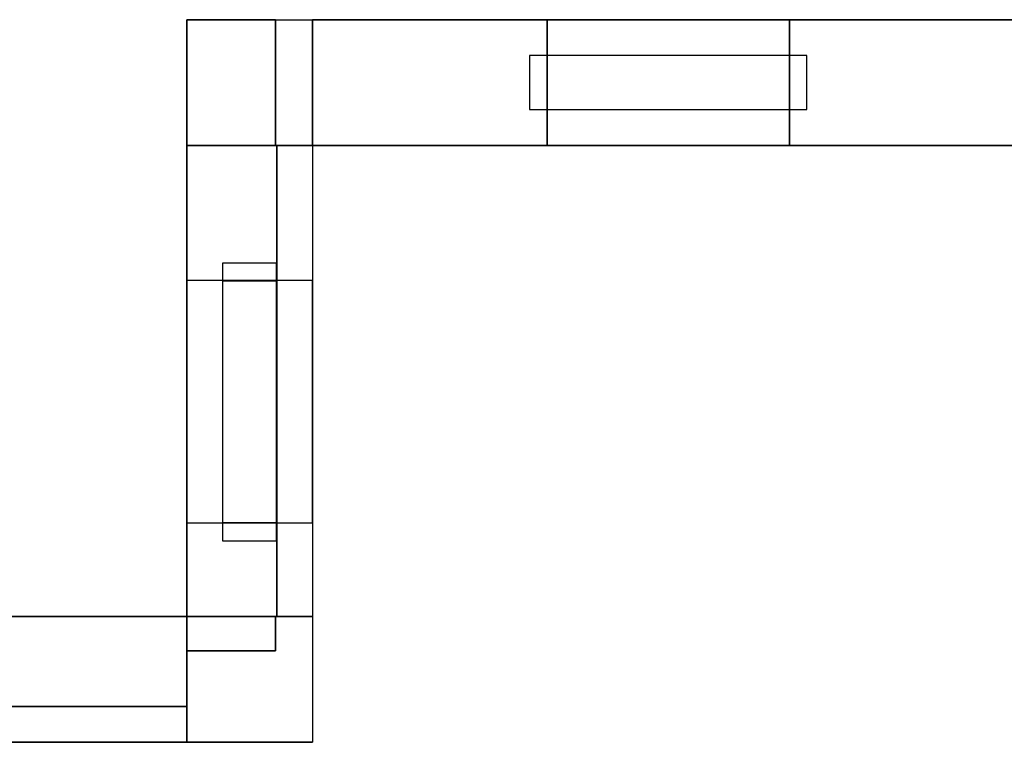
# Model space of a CAD drawing. Header units: millimetres. Extents: x -35 to 33166, y -35 to 31591.
# Tile 11 of 36: x 10962 to 13747, y -35 to 2009. Entities that reach past the tile are written whole.
import ezdxf

# ---------------------------------------------------------------- set-up
doc = ezdxf.new("R2010")
doc.units = ezdxf.units.MM
doc.header["$LTSCALE"] = 25.4
doc.layers.get('0').update_dxf_attribs({"true_color": 0xffffff})
for name, color, linetype, true_color in [('end caps & lintels', 7, 'Continuous', 0xffa500), ('Walls - L1', 7, 'Continuous', 0xb4b464), ('Walls - L2', 7, 'Continuous', 0x64ff64)]:
    doc.layers.add(name, color=color, linetype=linetype, true_color=true_color)

# ---------------------------------------------------------------- blocks, each defined once
blk = doc.blocks.new('GF-WG17_LeftCap_6in_#1')
for p, q in [((0, 152.4), (0, 0)), ((50, 152.4), (0, 152.4)), ((50, 152.4, 457.2), (0, 152.4, 457.2)), ((0, 152.4, 457.2), (0, 0, 457.2)), ((0, 152.4), (0, 152.4, 457.2)), ((50, 0), (50, 152.4)), ((50, 0, 457.2), (50, 152.4, 457.2)), ((50, 152.4), (50, 152.4, 457.2)), ((0, 0), (50, 0)), ((0, 0, 457.2), (50, 0, 457.2)), ((0, 0), (0, 0, 457.2)), ((50, 0), (50, 0, 457.2))]:
    blk.add_line(p, q)
blk = doc.blocks.new('GF-WG17_LeftCap_6in_#2')
for p, q in [((0, 152.4), (0, 0)), ((50, 152.4), (0, 152.4)), ((50, 152.4, 457.2), (0, 152.4, 457.2)), ((0, 152.4, 457.2), (0, 0, 457.2)), ((0, 152.4), (0, 152.4, 457.2)), ((50, 0), (50, 152.4)), ((50, 0, 457.2), (50, 152.4, 457.2)), ((50, 152.4), (50, 152.4, 457.2)), ((0, 0), (50, 0)), ((0, 0, 457.2), (50, 0, 457.2)), ((0, 0), (0, 0, 457.2)), ((50, 0), (50, 0, 457.2))]:
    blk.add_line(p, q)
blk = doc.blocks.new('GF-WG17_LeftCap_6in_#3')
for p, q in [((0, 152.4), (0, 0)), ((50, 152.4), (0, 152.4)), ((50, 152.4, 457.2), (0, 152.4, 457.2)), ((0, 152.4, 457.2), (0, 0, 457.2)), ((0, 152.4), (0, 152.4, 457.2)), ((50, 0), (50, 152.4)), ((50, 0, 457.2), (50, 152.4, 457.2)), ((50, 152.4), (50, 152.4, 457.2)), ((0, 0), (50, 0)), ((0, 0, 457.2), (50, 0, 457.2)), ((0, 0), (0, 0, 457.2)), ((50, 0), (50, 0, 457.2))]:
    blk.add_line(p, q)
blk = doc.blocks.new('GF-WG17_LeftCap_6in_#4')
for p, q in [((0, 152.4), (0, 0)), ((50, 152.4), (0, 152.4)), ((50, 152.4, 457.2), (0, 152.4, 457.2)), ((0, 152.4, 457.2), (0, 0, 457.2)), ((0, 152.4), (0, 152.4, 457.2)), ((50, 0), (50, 152.4)), ((50, 0, 457.2), (50, 152.4, 457.2)), ((50, 152.4), (50, 152.4, 457.2)), ((0, 0), (50, 0)), ((0, 0, 457.2), (50, 0, 457.2)), ((0, 0), (0, 0, 457.2)), ((50, 0), (50, 0, 457.2))]:
    blk.add_line(p, q)
blk = doc.blocks.new('GF-WG17_LeftCap_6in_#5')
for p, q in [((0, 152.4), (0, 0)), ((50, 152.4), (0, 152.4)), ((50, 152.4, 271.2), (0, 152.4, 271.2)), ((0, 152.4, 271.2), (0, 0, 271.2)), ((0, 152.4), (0, 152.4, 271.2)), ((50, 0), (50, 152.4)), ((50, 0, 271.2), (50, 152.4, 271.2)), ((50, 152.4), (50, 152.4, 271.2)), ((0, 0), (50, 0)), ((0, 0, 271.2), (50, 0, 271.2)), ((0, 0), (0, 0, 271.2)), ((50, 0), (50, 0, 271.2))]:
    blk.add_line(p, q)
blk = doc.blocks.new('GF-WG17_RightCap_6in_#1')
for p, q in [((0, 152.4), (0, 0)), ((50, 152.4), (0, 152.4)), ((50, 152.4, 457.2), (0, 152.4, 457.2)), ((0, 152.4, 457.2), (0, 0, 457.2)), ((0, 152.4), (0, 152.4, 457.2)), ((50, 0), (50, 152.4)), ((50, 0, 457.2), (50, 152.4, 457.2)), ((50, 152.4), (50, 152.4, 457.2)), ((0, 0), (50, 0)), ((0, 0, 457.2), (50, 0, 457.2)), ((0, 0), (0, 0, 457.2)), ((50, 0), (50, 0, 457.2))]:
    blk.add_line(p, q)
blk = doc.blocks.new('GF-WG17_RightCap_6in_#2')
for p, q in [((0, 152.4), (0, 0)), ((50, 152.4), (0, 152.4)), ((50, 152.4, 457.2), (0, 152.4, 457.2)), ((0, 152.4, 457.2), (0, 0, 457.2)), ((0, 152.4), (0, 152.4, 457.2)), ((50, 0), (50, 152.4)), ((50, 0, 457.2), (50, 152.4, 457.2)), ((50, 152.4), (50, 152.4, 457.2)), ((0, 0), (50, 0)), ((0, 0, 457.2), (50, 0, 457.2)), ((0, 0), (0, 0, 457.2)), ((50, 0), (50, 0, 457.2))]:
    blk.add_line(p, q)
blk = doc.blocks.new('GF-WG17_RightCap_6in_#3')
for p, q in [((0, 152.4), (0, 0)), ((50, 152.4), (0, 152.4)), ((50, 152.4, 457.2), (0, 152.4, 457.2)), ((0, 152.4, 457.2), (0, 0, 457.2)), ((0, 152.4), (0, 152.4, 457.2)), ((50, 0), (50, 152.4)), ((50, 0, 457.2), (50, 152.4, 457.2)), ((50, 152.4), (50, 152.4, 457.2)), ((0, 0), (50, 0)), ((0, 0, 457.2), (50, 0, 457.2)), ((0, 0), (0, 0, 457.2)), ((50, 0), (50, 0, 457.2))]:
    blk.add_line(p, q)
blk = doc.blocks.new('GF-WG17_RightCap_6in_#4')
for p, q in [((0, 152.4), (0, 0)), ((50, 152.4), (0, 152.4)), ((50, 152.4, 457.2), (0, 152.4, 457.2)), ((0, 152.4, 457.2), (0, 0, 457.2)), ((0, 152.4), (0, 152.4, 457.2)), ((50, 0), (50, 152.4)), ((50, 0, 457.2), (50, 152.4, 457.2)), ((50, 152.4), (50, 152.4, 457.2)), ((0, 0), (50, 0)), ((0, 0, 457.2), (50, 0, 457.2)), ((0, 0), (0, 0, 457.2)), ((50, 0), (50, 0, 457.2))]:
    blk.add_line(p, q)
blk = doc.blocks.new('GF-WG17_RightCap_6in_#5')
for p, q in [((0, 152.4), (0, 0)), ((50, 152.4), (0, 152.4)), ((50, 152.4, 271.2), (0, 152.4, 271.2)), ((0, 152.4, 271.2), (0, 0, 271.2)), ((0, 152.4), (0, 152.4, 271.2)), ((50, 0), (50, 152.4)), ((50, 0, 271.2), (50, 152.4, 271.2)), ((50, 152.4), (50, 152.4, 271.2)), ((0, 0), (50, 0)), ((0, 0, 271.2), (50, 0, 271.2)), ((0, 0), (0, 0, 271.2)), ((50, 0), (50, 0, 271.2))]:
    blk.add_line(p, q)
blk = doc.blocks.new('GF-WG17_HeadLintel_6in_#1')
for p, q in [((0, 152.4), (0, 0)), ((785, 152.4), (0, 152.4)), ((785, 152.4, 63), (0, 152.4, 63)), ((0, 152.4, 63), (0, 0, 63)), ((0, 152.4), (0, 152.4, 63)), ((785, 0), (785, 152.4)), ((785, 0, 63), (785, 152.4, 63)), ((785, 152.4), (785, 152.4, 63)), ((0, 0), (785, 0)), ((0, 0, 63), (785, 0, 63)), ((0, 0), (0, 0, 63)), ((785, 0), (785, 0, 63))]:
    blk.add_line(p, q)
blk = doc.blocks.new('GF-WG17_SillLintel_6in_#1')
for p, q in [((0, 152.4), (0, 0)), ((785, 152.4), (0, 152.4)), ((785, 152.4, 63), (0, 152.4, 63)), ((0, 152.4, 63), (0, 0, 63)), ((0, 152.4), (0, 152.4, 63)), ((785, 0), (785, 152.4)), ((785, 0, 63), (785, 152.4, 63)), ((785, 152.4), (785, 152.4, 63)), ((0, 0), (785, 0)), ((0, 0, 63), (785, 0, 63)), ((0, 0), (0, 0, 63)), ((785, 0), (785, 0, 63))]:
    blk.add_line(p, q)
blk = doc.blocks.new('GF-WG18_LeftCap_6in_#1')
for p, q in [((0, 152.4), (0, 0)), ((50, 152.4), (0, 152.4)), ((50, 152.4, 457.2), (0, 152.4, 457.2)), ((0, 152.4, 457.2), (0, 0, 457.2)), ((0, 152.4), (0, 152.4, 457.2)), ((50, 0), (50, 152.4)), ((50, 0, 457.2), (50, 152.4, 457.2)), ((50, 152.4), (50, 152.4, 457.2)), ((0, 0), (50, 0)), ((0, 0, 457.2), (50, 0, 457.2)), ((0, 0), (0, 0, 457.2)), ((50, 0), (50, 0, 457.2))]:
    blk.add_line(p, q)
blk = doc.blocks.new('GF-WG18_LeftCap_6in_#2')
for p, q in [((0, 152.4), (0, 0)), ((50, 152.4), (0, 152.4)), ((50, 152.4, 457.2), (0, 152.4, 457.2)), ((0, 152.4, 457.2), (0, 0, 457.2)), ((0, 152.4), (0, 152.4, 457.2)), ((50, 0), (50, 152.4)), ((50, 0, 457.2), (50, 152.4, 457.2)), ((50, 152.4), (50, 152.4, 457.2)), ((0, 0), (50, 0)), ((0, 0, 457.2), (50, 0, 457.2)), ((0, 0), (0, 0, 457.2)), ((50, 0), (50, 0, 457.2))]:
    blk.add_line(p, q)
blk = doc.blocks.new('GF-WG18_LeftCap_6in_#3')
for p, q in [((0, 152.4), (0, 0)), ((50, 152.4), (0, 152.4)), ((50, 152.4, 457.2), (0, 152.4, 457.2)), ((0, 152.4, 457.2), (0, 0, 457.2)), ((0, 152.4), (0, 152.4, 457.2)), ((50, 0), (50, 152.4)), ((50, 0, 457.2), (50, 152.4, 457.2)), ((50, 152.4), (50, 152.4, 457.2)), ((0, 0), (50, 0)), ((0, 0, 457.2), (50, 0, 457.2)), ((0, 0), (0, 0, 457.2)), ((50, 0), (50, 0, 457.2))]:
    blk.add_line(p, q)
blk = doc.blocks.new('GF-WG18_LeftCap_6in_#4')
for p, q in [((0, 152.4), (0, 0)), ((50, 152.4), (0, 152.4)), ((50, 152.4, 457.2), (0, 152.4, 457.2)), ((0, 152.4, 457.2), (0, 0, 457.2)), ((0, 152.4), (0, 152.4, 457.2)), ((50, 0), (50, 152.4)), ((50, 0, 457.2), (50, 152.4, 457.2)), ((50, 152.4), (50, 152.4, 457.2)), ((0, 0), (50, 0)), ((0, 0, 457.2), (50, 0, 457.2)), ((0, 0), (0, 0, 457.2)), ((50, 0), (50, 0, 457.2))]:
    blk.add_line(p, q)
blk = doc.blocks.new('GF-WG18_LeftCap_6in_#5')
for p, q in [((0, 152.4), (0, 0)), ((50, 152.4), (0, 152.4)), ((50, 152.4, 271.2), (0, 152.4, 271.2)), ((0, 152.4, 271.2), (0, 0, 271.2)), ((0, 152.4), (0, 152.4, 271.2)), ((50, 0), (50, 152.4)), ((50, 0, 271.2), (50, 152.4, 271.2)), ((50, 152.4), (50, 152.4, 271.2)), ((0, 0), (50, 0)), ((0, 0, 271.2), (50, 0, 271.2)), ((0, 0), (0, 0, 271.2)), ((50, 0), (50, 0, 271.2))]:
    blk.add_line(p, q)
blk = doc.blocks.new('GF-WG18_RightCap_6in_#1')
for p, q in [((0, 152.4), (0, 0)), ((50, 152.4), (0, 152.4)), ((50, 152.4, 457.2), (0, 152.4, 457.2)), ((0, 152.4, 457.2), (0, 0, 457.2)), ((0, 152.4), (0, 152.4, 457.2)), ((50, 0), (50, 152.4)), ((50, 0, 457.2), (50, 152.4, 457.2)), ((50, 152.4), (50, 152.4, 457.2)), ((0, 0), (50, 0)), ((0, 0, 457.2), (50, 0, 457.2)), ((0, 0), (0, 0, 457.2)), ((50, 0), (50, 0, 457.2))]:
    blk.add_line(p, q)
blk = doc.blocks.new('GF-WG18_RightCap_6in_#2')
for p, q in [((0, 152.4), (0, 0)), ((50, 152.4), (0, 152.4)), ((50, 152.4, 457.2), (0, 152.4, 457.2)), ((0, 152.4, 457.2), (0, 0, 457.2)), ((0, 152.4), (0, 152.4, 457.2)), ((50, 0), (50, 152.4)), ((50, 0, 457.2), (50, 152.4, 457.2)), ((50, 152.4), (50, 152.4, 457.2)), ((0, 0), (50, 0)), ((0, 0, 457.2), (50, 0, 457.2)), ((0, 0), (0, 0, 457.2)), ((50, 0), (50, 0, 457.2))]:
    blk.add_line(p, q)
blk = doc.blocks.new('GF-WG18_RightCap_6in_#3')
for p, q in [((0, 152.4), (0, 0)), ((50, 152.4), (0, 152.4)), ((50, 152.4, 457.2), (0, 152.4, 457.2)), ((0, 152.4, 457.2), (0, 0, 457.2)), ((0, 152.4), (0, 152.4, 457.2)), ((50, 0), (50, 152.4)), ((50, 0, 457.2), (50, 152.4, 457.2)), ((50, 152.4), (50, 152.4, 457.2)), ((0, 0), (50, 0)), ((0, 0, 457.2), (50, 0, 457.2)), ((0, 0), (0, 0, 457.2)), ((50, 0), (50, 0, 457.2))]:
    blk.add_line(p, q)
blk = doc.blocks.new('GF-WG18_RightCap_6in_#4')
for p, q in [((0, 152.4), (0, 0)), ((50, 152.4), (0, 152.4)), ((50, 152.4, 457.2), (0, 152.4, 457.2)), ((0, 152.4, 457.2), (0, 0, 457.2)), ((0, 152.4), (0, 152.4, 457.2)), ((50, 0), (50, 152.4)), ((50, 0, 457.2), (50, 152.4, 457.2)), ((50, 152.4), (50, 152.4, 457.2)), ((0, 0), (50, 0)), ((0, 0, 457.2), (50, 0, 457.2)), ((0, 0), (0, 0, 457.2)), ((50, 0), (50, 0, 457.2))]:
    blk.add_line(p, q)
blk = doc.blocks.new('GF-WG18_RightCap_6in_#5')
for p, q in [((0, 152.4), (0, 0)), ((50, 152.4), (0, 152.4)), ((50, 152.4, 271.2), (0, 152.4, 271.2)), ((0, 152.4, 271.2), (0, 0, 271.2)), ((0, 152.4), (0, 152.4, 271.2)), ((50, 0), (50, 152.4)), ((50, 0, 271.2), (50, 152.4, 271.2)), ((50, 152.4), (50, 152.4, 271.2)), ((0, 0), (50, 0)), ((0, 0, 271.2), (50, 0, 271.2)), ((0, 0), (0, 0, 271.2)), ((50, 0), (50, 0, 271.2))]:
    blk.add_line(p, q)
blk = doc.blocks.new('GF-WG18_HeadLintel_6in_#1')
for p, q in [((0, 152.4), (0, 0)), ((785, 152.4), (0, 152.4)), ((785, 152.4, 63), (0, 152.4, 63)), ((0, 152.4, 63), (0, 0, 63)), ((0, 152.4), (0, 152.4, 63)), ((785, 0), (785, 152.4)), ((785, 0, 63), (785, 152.4, 63)), ((785, 152.4), (785, 152.4, 63)), ((0, 0), (785, 0)), ((0, 0, 63), (785, 0, 63)), ((0, 0), (0, 0, 63)), ((785, 0), (785, 0, 63))]:
    blk.add_line(p, q)
blk = doc.blocks.new('GF-WG18_SillLintel_6in_#1')
for p, q in [((0, 152.4), (0, 0)), ((785, 152.4), (0, 152.4)), ((785, 152.4, 63), (0, 152.4, 63)), ((0, 152.4, 63), (0, 0, 63)), ((0, 152.4), (0, 152.4, 63)), ((785, 0), (785, 152.4)), ((785, 0, 63), (785, 152.4, 63)), ((785, 152.4), (785, 152.4, 63)), ((0, 0), (785, 0)), ((0, 0, 63), (785, 0, 63)), ((0, 0), (0, 0, 63)), ((785, 0), (785, 0, 63))]:
    blk.add_line(p, q)
blk = doc.blocks.new('FF-WF19_LeftCap_6in_#1')
for p, q in [((0, 152.4), (0, 0)), ((50, 152.4), (0, 152.4)), ((50, 152.4, 457.2), (0, 152.4, 457.2)), ((0, 152.4, 457.2), (0, 0, 457.2)), ((0, 152.4), (0, 152.4, 457.2)), ((50, 0), (50, 152.4)), ((50, 0, 457.2), (50, 152.4, 457.2)), ((50, 152.4), (50, 152.4, 457.2)), ((0, 0), (50, 0)), ((0, 0, 457.2), (50, 0, 457.2)), ((0, 0), (0, 0, 457.2)), ((50, 0), (50, 0, 457.2))]:
    blk.add_line(p, q)
blk = doc.blocks.new('FF-WF19_LeftCap_6in_#2')
for p, q in [((0, 152.4), (0, 0)), ((50, 152.4), (0, 152.4)), ((50, 152.4, 457.2), (0, 152.4, 457.2)), ((0, 152.4, 457.2), (0, 0, 457.2)), ((0, 152.4), (0, 152.4, 457.2)), ((50, 0), (50, 152.4)), ((50, 0, 457.2), (50, 152.4, 457.2)), ((50, 152.4), (50, 152.4, 457.2)), ((0, 0), (50, 0)), ((0, 0, 457.2), (50, 0, 457.2)), ((0, 0), (0, 0, 457.2)), ((50, 0), (50, 0, 457.2))]:
    blk.add_line(p, q)
blk = doc.blocks.new('FF-WF19_LeftCap_6in_#3')
for p, q in [((0, 152.4), (0, 0)), ((50, 152.4), (0, 152.4)), ((50, 152.4, 360.6), (0, 152.4, 360.6)), ((0, 152.4, 360.6), (0, 0, 360.6)), ((0, 152.4), (0, 152.4, 360.6)), ((50, 0), (50, 152.4)), ((50, 0, 360.6), (50, 152.4, 360.6)), ((50, 152.4), (50, 152.4, 360.6)), ((0, 0), (50, 0)), ((0, 0, 360.6), (50, 0, 360.6)), ((0, 0), (0, 0, 360.6)), ((50, 0), (50, 0, 360.6))]:
    blk.add_line(p, q)
blk = doc.blocks.new('FF-WF19_RightCap_6in_#1')
for p, q in [((0, 152.4), (0, 0)), ((50, 152.4), (0, 152.4)), ((50, 152.4, 457.2), (0, 152.4, 457.2)), ((0, 152.4, 457.2), (0, 0, 457.2)), ((0, 152.4), (0, 152.4, 457.2)), ((50, 0), (50, 152.4)), ((50, 0, 457.2), (50, 152.4, 457.2)), ((50, 152.4), (50, 152.4, 457.2)), ((0, 0), (50, 0)), ((0, 0, 457.2), (50, 0, 457.2)), ((0, 0), (0, 0, 457.2)), ((50, 0), (50, 0, 457.2))]:
    blk.add_line(p, q)
blk = doc.blocks.new('FF-WF19_RightCap_6in_#2')
for p, q in [((0, 152.4), (0, 0)), ((50, 152.4), (0, 152.4)), ((50, 152.4, 457.2), (0, 152.4, 457.2)), ((0, 152.4, 457.2), (0, 0, 457.2)), ((0, 152.4), (0, 152.4, 457.2)), ((50, 0), (50, 152.4)), ((50, 0, 457.2), (50, 152.4, 457.2)), ((50, 152.4), (50, 152.4, 457.2)), ((0, 0), (50, 0)), ((0, 0, 457.2), (50, 0, 457.2)), ((0, 0), (0, 0, 457.2)), ((50, 0), (50, 0, 457.2))]:
    blk.add_line(p, q)
blk = doc.blocks.new('FF-WF19_RightCap_6in_#3')
for p, q in [((0, 152.4), (0, 0)), ((50, 152.4), (0, 152.4)), ((50, 152.4, 360.6), (0, 152.4, 360.6)), ((0, 152.4, 360.6), (0, 0, 360.6)), ((0, 152.4), (0, 152.4, 360.6)), ((50, 0), (50, 152.4)), ((50, 0, 360.6), (50, 152.4, 360.6)), ((50, 152.4), (50, 152.4, 360.6)), ((0, 0), (50, 0)), ((0, 0, 360.6), (50, 0, 360.6)), ((0, 0), (0, 0, 360.6)), ((50, 0), (50, 0, 360.6))]:
    blk.add_line(p, q)
blk = doc.blocks.new('FF-WF19_HeadLintel_6in_#1')
for p, q in [((0, 152.4), (0, 0)), ((785, 152.4), (0, 152.4)), ((785, 152.4, 63), (0, 152.4, 63)), ((0, 152.4, 63), (0, 0, 63)), ((0, 152.4), (0, 152.4, 63)), ((785, 0), (785, 152.4)), ((785, 0, 63), (785, 152.4, 63)), ((785, 152.4), (785, 152.4, 63)), ((0, 0), (785, 0)), ((0, 0, 63), (785, 0, 63)), ((0, 0), (0, 0, 63)), ((785, 0), (785, 0, 63))]:
    blk.add_line(p, q)
blk = doc.blocks.new('FF-WF19_SillLintel_6in_#1')
for p, q in [((0, 152.4), (0, 0)), ((785, 152.4), (0, 152.4)), ((785, 152.4, 63), (0, 152.4, 63)), ((0, 152.4, 63), (0, 0, 63)), ((0, 152.4), (0, 152.4, 63)), ((785, 0), (785, 152.4)), ((785, 0, 63), (785, 152.4, 63)), ((785, 152.4), (785, 152.4, 63)), ((0, 0), (785, 0)), ((0, 0, 63), (785, 0, 63)), ((0, 0), (0, 0, 63)), ((785, 0), (785, 0, 63))]:
    blk.add_line(p, q)
blk = doc.blocks.new('Difference#66')
for p, q in [((11685.2, 1652.9, 3198.73), (11434.91, 1652.92, 3198.73)), ((11434.91, 1652.92, 3198.73), (11434.91, 321.3, 3198.73)), ((11434.91, 321.3, 3351.27), (11434.91, 1652.92, 3351.27)), ((11434.91, 1652.92, 3351.27), (11685.2, 1652.9, 3351.27)), ((11434.91, 1652.92, 3198.73), (11434.91, 1652.92, -100)), ((11434.91, 1652.92, -100), (11434.91, 321.274, -100)), ((11434.91, 321.274, 3557.6), (11434.91, 1652.92, 3557.6)), ((11434.91, 1652.92, 3557.6), (11434.91, 1652.92, 3351.27)), ((11434.91, 1652.92, -100), (11790.51, 1652.92, -100)), ((11790.51, 1652.92, 3557.6), (11434.91, 1652.92, 3557.6)), ((11685.2, 1652.9, 3198.73), (11434.91, 1652.92, -100)), ((11434.91, 1652.92, 3557.6), (11685.2, 1652.9, 3351.27)), ((11434.91, 1652.92, -100), (11790.51, 1652.92, 3557.6)), ((11685.2, 1652.9, 3198.73), (11790.51, 1652.92, 3557.6)), ((11790.51, 1652.92, 3557.6), (11685.2, 1652.9, 3351.27)), ((11688.9, 1652.9, 3198.73), (11685.2, 1652.9, 3198.73)), ((11685.2, 1652.9, 3351.27), (11688.9, 1652.9, 3351.27)), ((11685.2, 1652.9, 3351.27), (11685.2, 1652.9, 3198.73)), ((11688.9, 321.3, 3198.73), (11688.9, 1652.9, 3198.73)), ((11688.9, 1652.9, 3351.27), (11688.9, 321.3, 3351.27)), ((11688.9, 1652.9, 3351.27), (11688.9, 1652.9, 3198.73)), ((11790.51, 1652.92, -100), (11790.51, 321.274, -100)), ((11790.51, 1652.92, -100), (11790.51, 1652.92, 3557.6)), ((11790.51, 1652.92, 3557.6), (11790.51, 321.274, 3557.6)), ((11790.51, 1271, 725), (11434.91, 1271, 725)), ((11434.91, 1271, 725), (11434.91, 585.5, 725)), ((11790.51, 1271, 2825.5), (11434.91, 1271, 2825.5)), ((11434.91, 1271, 2825.5), (11434.91, 1271, 725)), ((11434.91, 585.5, 2825.5), (11434.91, 1271, 2825.5)), ((11790.51, 585.5, 725), (11790.51, 1271, 725)), ((11790.51, 1271, 725), (11790.51, 1271, 2825.5)), ((11790.51, 1271, 2825.5), (11790.51, 585.5, 2825.5)), ((11434.91, 585.5, 725), (11790.51, 585.5, 725)), ((11434.91, 585.5, 725), (11434.91, 585.5, 2825.5)), ((11434.91, 585.5, 2825.5), (11790.51, 585.5, 2825.5)), ((11790.51, 585.5, 2825.5), (11790.51, 585.5, 725)), ((11434.91, 321.3, 3198.73), (11434.91, 321.274, 3198.73)), ((11434.91, 321.274, 3351.27), (11434.91, 321.3, 3351.27)), ((11434.91, 321.274, 3198.73), (11685.2, 321.274, 3198.73)), ((11685.2, 321.274, 3351.27), (11434.91, 321.274, 3351.27)), ((11434.91, 321.274, -100), (11434.91, 321.274, 3198.73)), ((11434.91, 321.274, -100), (11790.51, 321.274, -100)), ((11790.51, 321.274, 3557.6), (11434.91, 321.274, 3557.6)), ((11434.91, 321.274, 3557.6), (11434.91, 321.274, 3351.27)), ((11685.2, 321.3, 3198.73), (11688.9, 321.3, 3198.73)), ((11685.2, 321.274, 3198.73), (11685.2, 321.3, 3198.73)), ((11685.2, 321.3, 3351.27), (11685.2, 321.274, 3351.27)), ((11688.9, 321.3, 3351.27), (11685.2, 321.3, 3351.27)), ((11685.2, 321.3, 3198.73), (11685.2, 321.3, 3351.27)), ((11685.2, 321.274, 3198.73), (11685.2, 321.274, 3351.27)), ((11688.9, 321.3, 3351.27), (11688.9, 321.3, 3198.73)), ((11790.51, 321.274, -100), (11790.51, 321.274, 3557.6))]:
    blk.add_line(p, q)
blk = doc.blocks.new('Difference#19')
for p, q in [((11685.2, 2008.5, 3198.7), (11434.9, 2008.5, 3198.7)), ((11434.9, 2008.5, 3198.7), (11434.9, 1754.5, 3198.7)), ((11434.9, 1754.5, 3351.3), (11434.9, 2008.5, 3351.3)), ((11434.9, 2008.5, 3351.3), (11685.2, 2008.5, 3351.3)), ((11434.9, 2008.5, 3351.3), (11434.9, 2008.5, 3198.7)), ((11434.9, 1652.9, 3557.6), (11434.9, 2008.5, 3557.6)), ((11434.9, 2008.5, 3557.6), (11434.9, 2008.5, -100)), ((11434.9, 2008.5, -100), (11434.9, 1652.9, -100)), ((11434.9, 2008.5, -100), (11790.5, 2008.5, -100)), ((11434.9, 2008.5, 3557.6), (11790.5, 2008.5, 3557.6)), ((11685.2, 1754.5, 3198.7), (11685.2, 2008.5, 3198.7)), ((11685.2, 2008.5, 3351.3), (11685.2, 1652.9, 3351.3)), ((11685.2, 2008.5, 3351.3), (11685.2, 2008.5, 3198.7)), ((11790.5, 2008.5, -100), (11790.5, 1652.9, -100)), ((11790.5, 2008.5, 3557.6), (11790.5, 2008.5, -100)), ((11790.5, 2008.5, 3557.6), (11790.5, 1652.9, 3557.6)), ((11434.9, 1754.5, 3198.7), (11434.9, 1652.9, 3198.7)), ((11434.9, 1652.9, 3351.3), (11434.9, 1754.5, 3351.3)), ((11685.2, 1652.9, 3198.7), (11685.2, 1754.5, 3198.7)), ((11434.9, 1652.9, 3198.7), (11685.2, 1652.9, 3198.7)), ((11685.2, 1652.9, 3351.3), (11434.9, 1652.9, 3351.3)), ((11434.9, 1652.9, -100), (11790.5, 1652.9, -100)), ((11790.5, 1652.9, 3557.6), (11434.9, 1652.9, 3557.6)), ((11434.9, 1652.9, 3557.6), (11434.9, 1652.9, 3351.3)), ((11434.9, 1652.9, 3198.7), (11434.9, 1652.9, -100)), ((11685.2, 1652.9, 3198.7), (11685.2, 1652.9, 3351.3)), ((11790.5, 1652.9, -100), (11790.5, 1652.9, 3557.6))]:
    blk.add_line(p, q)
blk = doc.blocks.new('Difference#146')
for p, q in [((11434.91, 321.02, 3198.73), (11434.656, 321.02, 3198.73)), ((11434.656, 321.02, 3198.73), (11434.656, 67, 3198.73)), ((11434.656, 321.02, 3351.27), (11434.91, 321.02, 3351.27)), ((11434.656, 67, 3351.27), (11434.656, 321.02, 3351.27)), ((11434.656, -34.58, 3557.6), (11434.656, 321.02, 3557.6)), ((11434.656, 321.02, 3557.6), (11434.656, 321.02, 3351.27)), ((11434.656, 321.02, 3198.73), (11434.656, 321.02, -100)), ((11434.656, 321.02, -100), (11434.656, -34.58, -100)), ((11434.656, 321.02, -100), (11434.91, 321.02, -100)), ((11434.656, 321.02, 3557.6), (11434.91, 321.02, 3557.6)), ((11685.133, 321.274, 3198.73), (11434.91, 321.274, 3198.73)), ((11434.91, 321.274, 3198.73), (11434.91, 321.02, 3198.73)), ((11434.91, 321.02, 3351.27), (11434.91, 321.274, 3351.27)), ((11434.91, 321.274, 3351.27), (11685.2, 321.274, 3351.27)), ((11434.91, 321.02, -100), (11434.91, 321.274, -100)), ((11434.91, 321.274, -100), (11790.51, 321.274, -100)), ((11434.91, 321.274, 3198.73), (11434.91, 321.274, -100)), ((11434.91, 321.274, 3351.27), (11434.91, 321.274, 3557.6)), ((11434.91, 321.274, 3557.6), (11790.51, 321.274, 3557.6)), ((11434.91, 321.02, 3557.6), (11434.91, 321.274, 3557.6)), ((11434.91, 321.02, -100), (11434.91, 321.02, 3198.73)), ((11434.91, 321.02, 3351.27), (11434.91, 321.02, 3557.6)), ((11685.2, 321.274, 3198.73), (11685.133, 321.274, 3198.73)), ((11685.2, 223.7, 3198.73), (11685.2, 321.274, 3198.73)), ((11685.2, 321.274, 3351.27), (11685.2, 223.7, 3351.27)), ((11685.2, 321.274, 3351.27), (11685.2, 321.274, 3198.73)), ((11790.51, 321.274, -100), (11790.51, -34.58, -100)), ((11790.51, 321.274, 3557.6), (11790.51, 321.274, -100)), ((11790.51, 321.274, 3557.6), (11790.51, -34.58, 3557.6)), ((11434.7, 223.7, 3198.73), (11434.7, 223.7, 3351.27)), ((11434.7, 223.7, 3351.27), (11685.2, 223.7, 3351.27)), ((11685.2, 223.7, 3198.73), (11434.7, 223.7, 3198.73)), ((11434.7, 67, 3198.73), (11434.7, 223.7, 3198.73)), ((11434.7, 223.7, 3351.27), (11434.7, 67, 3351.27)), ((11685.2, 223.7, 3351.27), (11685.2, 223.7, 3198.73)), ((11434.656, 67, 3198.73), (11434.7, 67, 3198.73)), ((11434.7, 67, 3351.27), (11434.656, 67, 3351.27)), ((11434.656, 67, 3198.73), (11434.656, 67, 3351.27)), ((11434.7, 67, 3351.27), (11434.7, 67, 3198.73)), ((11434.656, -34.58, -100), (11434.656, -34.58, 3557.6)), ((11434.656, -34.58, -100), (11790.51, -34.58, -100)), ((11790.51, -34.58, 3557.6), (11434.656, -34.58, 3557.6)), ((11790.51, -34.58, -100), (11790.51, -34.58, 3557.6))]:
    blk.add_line(p, q)
blk = doc.blocks.new('Difference#139')
for p, q in [((7521.2746, 223.7, 3351.27), (7521.264, 321.02, 3351.27)), ((7521.264, 321.02, 3351.27), (11434.656, 321.02, 3351.27)), ((11434.656, 321.02, 3198.73), (7521.264, 321.02, 3198.73)), ((7521.264, 321.02, 3198.73), (7521.2746, 223.7, 3198.73)), ((7521.264, -34.58, -100), (7521.264, 321.02, -100)), ((7521.264, 321.02, -100), (8235.25, 321.02, -100)), ((7521.264, 321.02, -100), (7521.264, 321.02, 3198.73)), ((7521.264, 321.02, 3557.6), (11434.656, 321.02, 3557.6)), ((7521.264, 321.02, 3351.27), (7521.264, 321.02, 3557.6)), ((7521.264, 321.02, 3557.6), (7521.264, -34.58, 3557.6)), ((7521.264, -34.58, -100), (7521.264, 321.02, 3198.73)), ((7521.264, 321.02, 3557.6), (7521.2746, 223.7, 3351.27)), ((8235.25, -34.58, -100), (8235.25, 321.02, -100)), ((8235.25, 321.02, -100), (8235.25, 321.02, 2900)), ((8235.25, 321.02, 2900), (8235.25, -34.58, 2900)), ((8235.25, 321.02, 2900), (10720.25, 321.02, 2900)), ((10720.25, 321.02, 2900), (10720.25, -34.58, 2900)), ((10720.25, 321.02, 2900), (10720.25, 321.02, -100)), ((10720.25, 321.02, -100), (10720.25, -34.58, -100)), ((11434.656, 321.02, -100), (10720.25, 321.02, -100)), ((11434.656, 321.02, 3351.27), (11434.656, 67, 3351.27)), ((11434.656, 67, 3198.73), (11434.656, 321.02, 3198.73)), ((11434.656, 321.02, 3198.73), (11434.656, 321.02, -100)), ((11434.656, 321.02, 3557.6), (11434.656, 321.02, 3351.27)), ((11434.656, 321.02, -100), (11434.656, -34.58, -100)), ((11434.656, 321.02, 3557.6), (11434.656, -34.58, 3557.6)), ((7521.264, -34.58, 3557.6), (7521.2746, 223.7, 3351.27)), ((7521.2746, 223.7, 3198.73), (7521.264, -34.58, -100)), ((7521.2746, 223.7, 3351.27), (7521.2746, 67, 3351.27)), ((7521.2746, 67, 3198.73), (7521.2746, 223.7, 3198.73)), ((7521.2746, 223.7, 3198.73), (7521.2746, 223.7, 3351.27)), ((7521.2746, 67, 3351.27), (7521.2746, 67, 3198.73)), ((7521.2746, 67, 3351.27), (11434.656, 67, 3351.27)), ((11434.656, 67, 3198.73), (7521.2746, 67, 3198.73)), ((11434.656, 67, 3351.27), (11434.656, 67, 3198.73)), ((7521.264, -34.58, -100), (8235.25, -34.58, -100)), ((11434.656, -34.58, 3557.6), (7521.264, -34.58, 3557.6)), ((7521.264, -34.58, 3557.6), (7521.264, -34.58, -100)), ((8235.25, -34.58, 2900), (8235.25, -34.58, -100)), ((10720.25, -34.58, 2900), (8235.25, -34.58, 2900)), ((10720.25, -34.58, -100), (10720.25, -34.58, 2900)), ((10720.25, -34.58, -100), (11434.656, -34.58, -100)), ((11434.656, -34.58, -100), (11434.656, -34.58, 3557.6))]:
    blk.add_line(p, q)
blk = doc.blocks.new('Difference#11')
for p, q in [((11790.51, 1652.92, 3557.6), (11790.51, 2008.52, 3557.6)), ((11790.51, 2008.52, 3557.6), (11790.51, 2008.52, -100)), ((11790.51, 2008.52, -100), (11790.51, 1652.92, -100)), ((11790.51, 2008.52, 3557.6), (13802.91, 2008.52, 3557.6)), ((13802.91, 2008.52, -100), (11790.51, 2008.52, -100)), ((12454.25, 1652.92, 725), (12454.25, 2008.52, 725)), ((12454.25, 2008.52, 725), (12454.25, 2008.52, 2825)), ((12454.25, 2008.52, 2825), (12454.25, 1652.92, 2825)), ((12454.25, 2008.52, 2825), (13139.25, 2008.52, 2825)), ((13139.25, 2008.52, 725), (12454.25, 2008.52, 725)), ((13139.25, 2008.52, 2825), (13139.25, 1652.92, 2825)), ((13139.25, 1652.92, 725), (13139.25, 2008.52, 725)), ((13139.25, 2008.52, 2825), (13139.25, 2008.52, 725)), ((13802.91, 2008.5, 3198.73), (13802.8746, 2008.5, 3198.73)), ((13802.8746, 2008.5, 3198.73), (13802.8746, 1754.5, 3198.73)), ((13802.8746, 2008.5, 3198.73), (13802.8746, 2008.5, 3351.27)), ((13802.8746, 2008.5, 3351.27), (13802.8746, 1754.5, 3351.27)), ((13802.8746, 2008.5, 3351.27), (13802.91, 2008.5, 3351.27)), ((13802.91, 2008.52, 3557.6), (13802.91, 2008.52, -100)), ((13802.91, 2008.52, -100), (13802.91, 1652.92, -100)), ((13802.91, 2008.52, 3557.6), (13802.91, 1652.92, 3557.6)), ((13802.91, 1754.5, 3198.73), (13802.91, 2008.5, 3198.73)), ((13802.91, 2008.5, 3351.27), (13802.91, 1754.5, 3351.27)), ((13802.91, 2008.5, 3198.73), (13802.91, 2008.5, 3351.27)), ((13802.91, 1754.5, 3198.73), (13802.8746, 1754.5, 3198.73)), ((13802.8746, 1754.5, 3198.73), (13802.8746, 1754.5, 3351.27)), ((13802.8746, 1754.5, 3351.27), (13802.91, 1754.5, 3351.27)), ((13802.91, 1754.5, 3351.27), (13802.91, 1754.5, 3198.73)), ((11790.51, 1652.92, -100), (13802.91, 1652.92, -100)), ((13802.91, 1652.92, 3557.6), (11790.51, 1652.92, 3557.6)), ((11790.51, 1652.92, 3557.6), (11790.51, 1652.92, -100)), ((12454.25, 1652.92, 2825), (12454.25, 1652.92, 725)), ((13139.25, 1652.92, 2825), (12454.25, 1652.92, 2825)), ((12454.25, 1652.92, 725), (13139.25, 1652.92, 725)), ((13139.25, 1652.92, 725), (13139.25, 1652.92, 2825)), ((13802.91, 1652.92, -100), (13802.91, 1652.92, 3557.6))]:
    blk.add_line(p, q)
blk = doc.blocks.new('Group3573')
at = {"layer": 'Walls - L1'}
for name in ['Difference#19', 'Difference#11', 'Difference#66', 'Difference#139', 'Difference#146']:
    blk.add_blockref(name, (0, 0), dxfattribs=at)
blk = doc.blocks.new('Group3696')
for p, q in [((11434.91, 1652.92, 6917.5), (11434.91, 2008.52, 6917.5)), ((11434.91, 2008.52, 6917.5), (11434.91, 2008.52, 3557.6)), ((11434.91, 2008.52, 3557.6), (11434.91, 1652.92, 3557.6)), ((11434.91, 2008.52, 3557.6), (11790.51, 2008.52, 3557.6)), ((11434.91, 2008.52, 6917.5), (11790.51, 2008.52, 6917.5)), ((11790.51, 2008.52, 3557.6), (11790.51, 1652.92, 3557.6)), ((11790.51, 2008.52, 6917.5), (11790.51, 2008.52, 3557.6)), ((11790.51, 2008.52, 6917.5), (11790.51, 1652.92, 6917.5)), ((11434.91, 1652.92, 3557.6), (11790.51, 1652.92, 3557.6)), ((11790.51, 1652.92, 6917.5), (11434.91, 1652.92, 6917.5)), ((11434.91, 1652.92, 6917.5), (11434.91, 1652.92, 3557.6)), ((11790.51, 1652.92, 3557.6), (11790.51, 1652.92, 6917.5))]:
    blk.add_line(p, q)
blk = doc.blocks.new('Group3697')
for p, q in [((11434.91, 321.274, 6917.5), (11434.91, 1652.92, 6917.5)), ((11434.91, 1652.92, 6917.5), (11434.91, 1652.92, 3557.6)), ((11434.91, 1652.92, 3557.6), (11434.91, 321.274, 3557.6)), ((11434.91, 1652.92, 3557.6), (11790.51, 1652.92, 3557.6)), ((11434.91, 1652.92, 6917.5), (11790.51, 1652.92, 6917.5)), ((11790.51, 1652.92, 3557.6), (11790.51, 321.274, 3557.6)), ((11790.51, 1652.92, 6917.5), (11790.51, 1652.92, 3557.6)), ((11790.51, 1652.92, 6917.5), (11790.51, 321.274, 6917.5)), ((11434.91, 321.274, 3557.6), (11790.51, 321.274, 3557.6)), ((11790.51, 321.274, 6917.5), (11434.91, 321.274, 6917.5)), ((11434.91, 321.274, 6917.5), (11434.91, 321.274, 3557.6)), ((11790.51, 321.274, 3557.6), (11790.51, 321.274, 6917.5))]:
    blk.add_line(p, q)
blk = doc.blocks.new('Group3699')
for p, q in [((7521.264, -34.58, 7273.564), (7521.264, 321.02, 7273.564)), ((7521.264, 321.02, 7273.564), (7521.264, 321.02, 3557.6)), ((7521.264, 321.02, 3557.6), (7521.264, -34.58, 3557.6)), ((7521.264, 321.02, 7273.564), (9478, 321.02, 9230.3)), ((11434.656, 321.02, 3557.6), (7521.264, 321.02, 3557.6)), ((8235.25, -34.58, 3875), (8235.25, 321.02, 3875)), ((8235.25, 321.02, 3875), (8235.25, 321.02, 6125)), ((8235.25, 321.02, 6125), (8235.25, -34.58, 6125)), ((8235.25, 321.02, 6125), (10720.25, 321.02, 6125)), ((10720.25, 321.02, 3875), (8235.25, 321.02, 3875)), ((9478, 321.02, 9230.3), (11434.656, 321.02, 7273.644)), ((9478, -34.58, 9230.3), (9478, 321.02, 9230.3)), ((10720.25, 321.02, 6125), (10720.25, -34.58, 6125)), ((10720.25, -34.58, 3875), (10720.25, 321.02, 3875)), ((10720.25, 321.02, 6125), (10720.25, 321.02, 3875)), ((11434.656, 321.02, 7273.644), (11434.656, 321.02, 3557.6)), ((11434.656, 321.02, 3557.6), (11434.656, -34.58, 3557.6)), ((11434.656, 321.02, 7273.644), (11434.656, -34.58, 7273.644)), ((7521.264, -34.58, 7273.564), (7521.264, -34.58, 3557.6)), ((7521.264, -34.58, 3557.6), (11434.656, -34.58, 3557.6)), ((9478, -34.58, 9230.3), (7521.264, -34.58, 7273.564)), ((8235.25, -34.58, 6125), (8235.25, -34.58, 3875)), ((10720.25, -34.58, 6125), (8235.25, -34.58, 6125)), ((8235.25, -34.58, 3875), (10720.25, -34.58, 3875)), ((11434.656, -34.58, 7273.644), (9478, -34.58, 9230.3)), ((10720.25, -34.58, 3875), (10720.25, -34.58, 6125)), ((11434.656, -34.58, 3557.6), (11434.656, -34.58, 7273.644))]:
    blk.add_line(p, q)
blk = doc.blocks.new('Group3695')
for p, q in [((11790.51, 1652.92, 6425), (11790.51, 2008.52, 6425)), ((11790.51, 2008.52, 6425), (11790.51, 2008.52, 3557.6)), ((11790.51, 2008.52, 3557.6), (11790.51, 1652.92, 3557.6)), ((11790.51, 2008.52, 6425), (13802.91, 2008.52, 6425)), ((13802.91, 2008.52, 3557.6), (11790.51, 2008.52, 3557.6)), ((12454.25, 1652.92, 4250), (12454.25, 2008.52, 4250)), ((12454.25, 2008.52, 4250), (12454.25, 2008.52, 5525)), ((12454.25, 2008.52, 5525), (12454.25, 1652.92, 5525)), ((12454.25, 2008.52, 5525), (13139.25, 2008.52, 5525)), ((13139.25, 2008.52, 4250), (12454.25, 2008.52, 4250)), ((13139.25, 2008.52, 5525), (13139.25, 1652.92, 5525)), ((13139.25, 1652.92, 4250), (13139.25, 2008.52, 4250)), ((13139.25, 2008.52, 5525), (13139.25, 2008.52, 4250)), ((13802.91, 2008.52, 6425), (13802.91, 2008.52, 3557.6)), ((13802.91, 2008.52, 3557.6), (13802.91, 1652.92, 3557.6)), ((13802.91, 2008.52, 6425), (13802.91, 1652.92, 6425)), ((11790.51, 1652.92, 3557.6), (13802.91, 1652.92, 3557.6)), ((13802.91, 1652.92, 6425), (11790.51, 1652.92, 6425)), ((11790.51, 1652.92, 6425), (11790.51, 1652.92, 3557.6)), ((12454.25, 1652.92, 5525), (12454.25, 1652.92, 4250)), ((13139.25, 1652.92, 5525), (12454.25, 1652.92, 5525)), ((12454.25, 1652.92, 4250), (13139.25, 1652.92, 4250)), ((13139.25, 1652.92, 4250), (13139.25, 1652.92, 5525)), ((13802.91, 1652.92, 3557.6), (13802.91, 1652.92, 6425))]:
    blk.add_line(p, q)
blk = doc.blocks.new('Group3698')
for p, q in [((11434.656, -34.58, 7273.644), (11434.656, 321.02, 7273.644)), ((11434.656, 321.02, 7273.644), (11434.656, 321.02, 3557.6)), ((11434.656, 321.02, 3557.6), (11434.656, -34.58, 3557.6)), ((11434.656, 321.02, 3557.6), (11434.91, 321.02, 3557.6)), ((11434.656, 321.02, 7273.644), (11434.91, 321.02, 7273.39)), ((11434.91, 321.02, 3557.6), (11434.91, 321.274, 3557.6)), ((11434.91, 321.274, 3557.6), (11790.51, 321.274, 3557.6)), ((11434.91, 321.274, 7273.39), (11434.91, 321.274, 3557.6)), ((11434.91, 321.02, 7273.39), (11434.91, 321.274, 7273.39)), ((11434.91, 321.274, 7273.39), (11790.51, 321.274, 6917.79)), ((11434.91, 321.02, 3557.6), (11434.91, 321.02, 7273.39)), ((11790.51, 321.274, 3557.6), (11790.51, -34.58, 3557.6)), ((11790.51, 321.274, 6917.79), (11790.51, 321.274, 3557.6)), ((11790.51, 321.274, 6917.79), (11790.51, -34.58, 6917.79)), ((11434.656, -34.58, 3557.6), (11434.656, -34.58, 7273.644)), ((11790.51, -34.58, 3557.6), (11434.656, -34.58, 3557.6)), ((11790.51, -34.58, 6917.79), (11434.656, -34.58, 7273.644)), ((11790.51, -34.58, 3557.6), (11790.51, -34.58, 6917.79))]:
    blk.add_line(p, q)
blk = doc.blocks.new('Group3664')
at = {"layer": 'Walls - L2'}
for name in ['Group3696', 'Group3695', 'Group3697', 'Group3699', 'Group3698']:
    blk.add_blockref(name, (0, 0), dxfattribs=at)

msp = doc.modelspace()

# ---------------------------------------------------------------- block references
for name in ['Group3573', 'Group3664']:
    msp.add_blockref(name, (0, 0))
at = {"layer": 'end caps & lintels'}
for name, p in [('GF-WG17_LeftCap_6in_#1', (12404, 1754.7, 725)), ('GF-WG17_LeftCap_6in_#2', (12404, 1754.7, 1182.2)), ('GF-WG17_LeftCap_6in_#3', (12404, 1754.7, 1639.4)), ('GF-WG17_LeftCap_6in_#4', (12404, 1754.7, 2096.6)), ('GF-WG17_LeftCap_6in_#5', (12404, 1754.7, 2553.8)), ('GF-WG17_HeadLintel_6in_#1', (12404, 1754.7, 2825)), ('GF-WG17_SillLintel_6in_#1', (12404, 1754.7, 662)), ('FF-WF19_LeftCap_6in_#1', (12404, 1754.7, 4250)), ('FF-WF19_LeftCap_6in_#2', (12404, 1754.7, 4707.2)), ('FF-WF19_LeftCap_6in_#3', (12404, 1754.7, 5164.4)), ('FF-WF19_HeadLintel_6in_#1', (12404, 1754.7, 5525)), ('FF-WF19_SillLintel_6in_#1', (12404, 1754.7, 4187)), ('GF-WG17_RightCap_6in_#1', (13139, 1754.7, 725)), ('GF-WG17_RightCap_6in_#2', (13139, 1754.7, 1182.2)), ('GF-WG17_RightCap_6in_#3', (13139, 1754.7, 1639.4)), ('GF-WG17_RightCap_6in_#4', (13139, 1754.7, 2096.6)), ('GF-WG17_RightCap_6in_#5', (13139, 1754.7, 2553.8)), ('FF-WF19_RightCap_6in_#1', (13139, 1754.7, 4250)), ('FF-WF19_RightCap_6in_#2', (13139, 1754.7, 4707.2)), ('FF-WF19_RightCap_6in_#3', (13139, 1754.7, 5164.4))]:
    msp.add_blockref(name, p, dxfattribs=at)
at = {"layer": 'end caps & lintels', "rotation": 90}
for name, p in [('GF-WG18_RightCap_6in_#1', (11688.2, 1270.5, 725)), ('GF-WG18_RightCap_6in_#2', (11688.2, 1270.5, 1182.2)), ('GF-WG18_RightCap_6in_#3', (11688.2, 1270.5, 1639.4)), ('GF-WG18_RightCap_6in_#4', (11688.2, 1270.5, 2096.6)), ('GF-WG18_RightCap_6in_#5', (11688.2, 1270.5, 2553.8)), ('GF-WG18_HeadLintel_6in_#1', (11688.2, 535.5, 2825)), ('GF-WG18_SillLintel_6in_#1', (11688.2, 535.5, 662)), ('GF-WG18_LeftCap_6in_#1', (11688.2, 535.5, 725)), ('GF-WG18_LeftCap_6in_#2', (11688.2, 535.5, 1182.2)), ('GF-WG18_LeftCap_6in_#3', (11688.2, 535.5, 1639.4)), ('GF-WG18_LeftCap_6in_#4', (11688.2, 535.5, 2096.6)), ('GF-WG18_LeftCap_6in_#5', (11688.2, 535.5, 2553.8))]:
    msp.add_blockref(name, p, dxfattribs=at)

doc.saveas('drawing.dxf')
